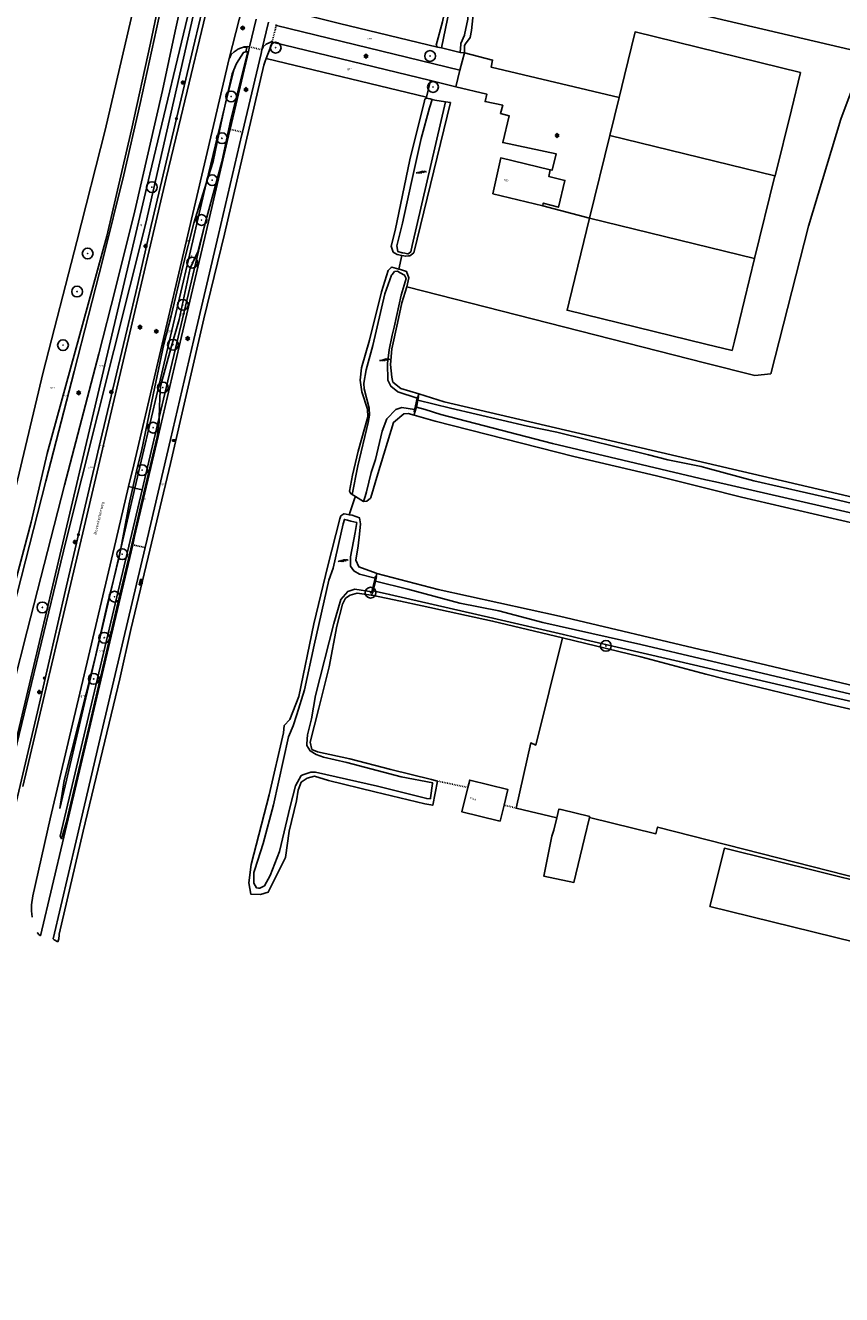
# Model space of a CAD drawing. Header units: metres. Extents: x 116958 to 118326, y 475500 to 477904.
# Tile 2 of 256: x 117340 to 117532, y 475500 to 475797. Entities that reach past the tile are written whole.
import ezdxf

# ---------------------------------------------------------------- set-up
doc = ezdxf.new("R2010")
doc.units = ezdxf.units.M
doc.header["$LTSCALE"] = 0.2
doc.linetypes.add('MATGRENS', pattern=[2, 1, -1])
doc.layers.get('0').update_dxf_attribs({"color": 6})
for name, color, linetype in [('B-WE-GR-BOOM-G', 252, 'Continuous'), ('B-WE-GR-GROENVOORZIENING-GV', 252, 'Continuous'), ('B-WE-GW-WATERGANG_INSTEEK-G', 252, 'Continuous'), ('B-WE-GW-WATERGANG_WATERLIJN-G', 252, 'Continuous'), ('B-WE-IE-MEUBILAIR_WEGMEUBILAIR_LICHTMAST-G', 252, 'Continuous'), ('B-WE-IE-MEUBILAIR_WEGMEUBILAIR_VERKEERSBORD-PAAL', 252, 'Continuous'), ('B-WE-KL-DATA_KAST-G', 90, 'Continuous'), ('B-WE-KW-KUNSTWERK_STUW-GV', 252, 'Continuous'), ('B-WE-OG-BEBOUWING-GV', 252, 'Continuous'), ('B-WE-OG-HUISNUMMER-T25', 2, 'Continuous'), ('B-WE-OG-STRAATNAAM-T35', 3, 'Continuous'), ('B-WE-VH-MATERIAALGRENS-G', 252, 'MATGRENS'), ('B-WE-VH-VERHARDING_ASFALT-GV', 252, 'Continuous')]:
    doc.layers.add(name, color=color, linetype=linetype)
doc.styles.get("Standard").update_dxf_attribs({"font": 'isocp.shx'})

# ---------------------------------------------------------------- blocks, each defined once
blk = doc.blocks.new('BGTGV')
for p, q in [((0.0197, 0.04605), (-0.0497, 0.00595)), ((0.0433, 0.025), (-0.0433, -0.025)), ((0.0433, -0.025), (-0.0433, 0.025)), ((0.04965, 0.006), (-0.01975, 0.04605)), ((0.01965, -0.046), (-0.0494, -0.00615)), ((0.04955, -0.00605), (-0.0197, -0.046))]:
    blk.add_line(p, q)
blk = doc.blocks.new('BGT_GR')
at = {"insert": (0.043, 0.019), "char_height": 0.1, "attachment_point": 5, "line_spacing_factor": 0.8}
blk.add_mtext('{\\C256;grn}', dxfattribs=at)
blk = doc.blocks.new('BGTWT')
for centre, start_param, end_param in [((-0.024, -0.058), 5.873058, 6.693313), ((0.001, 0.072), 2.731465, 3.55172), ((0.027, -0.043), 5.873058, 6.693313), ((0.028, -0.058), 5.873058, 6.693313), ((0.053, 0.072), 2.731465, 3.55172), ((0.08, -0.043), 5.873058, 6.693313), ((0.106, 0.072), 2.731465, 3.55172), ((-0.106, 0.044), 2.731465, 3.55172), ((-0.08, -0.071), 5.873058, 6.693313), ((-0.053, 0.044), 2.731465, 3.55172), ((-0.05, 0.057), 2.731465, 3.55172), ((-0.027, -0.071), 5.873058, 6.693313), ((-0.001, 0.044), 2.731465, 3.55172), ((0.002, 0.057), 2.731465, 3.55172), ((0.055, 0.057), 2.731465, 3.55172)]:
    blk.add_ellipse(centre, major_axis=(0, 0.0627), ratio=0.52488, start_param=start_param, end_param=end_param)
blk = doc.blocks.new('CELQ70108')
for p, q in [((-0.62, 0.31), (0.62, 0.31)), ((-0.62, -0.31), (-0.62, 0.31)), ((-0.62, -0.31), (0.62, 0.31)), ((0.62, -0.31), (0.62, 0.31)), ((-0.62, -0.31), (0.62, -0.31))]:
    blk.add_line(p, q)
blk = doc.blocks.new('CELQ211865')
for p, q in [((-0.5, 0), (0.5, 0)), ((0.35, -0.34), (-0.35, 0.34)), ((0.35, 0.34), (-0.35, -0.34)), ((0, 0.53), (0, -0.47))]:
    blk.add_line(p, q)
blk = doc.blocks.new('Vb')
blk.add_lwpolyline([(125, -138), (-127, -138), (0, 185), (114, -100), (-71, -100), (0, 100), (56, -60), (-13, -60), (0, -20), (1, 30)])
blk.add_circle((0, 0), 200)
blk = doc.blocks.new('Bestboom')
h = blk.add_hatch(color=256)
h.dxf.hatch_style = 1
h.paths.add_polyline_path([(41, 0, 1), (-41, 0, 1)])
for radius in [1260, 41.1]:
    blk.add_circle((0, 0), radius)

msp = doc.modelspace()

# ---------------------------------------------------------------- linework, layer by layer
at = {"layer": 'B-WE-GR-GROENVOORZIENING-GV'}
msp.add_line((117537.385, 475790.899), (117447.876, 475811.897), dxfattribs=at)
at = {"layer": 'B-WE-GR-GROENVOORZIENING-GV', "flags": 128}
for points in [[(117294.074, 475500), (117296.447, 475509.988), (117302.165, 475536.744), (117307.245, 475560.049), (117310.676, 475575.082), (117312.103, 475581.83), (117314.919, 475595.151), (117322.139, 475624), (117330.414, 475656.791), (117336.284, 475681.288), (117344.554, 475716.158), (117352.466, 475746.763), (117359.099, 475772.877), (117367.033, 475807.145), (117374.341, 475841.174), (117374.623, 475842.643), (117376.061, 475850.141), (117376.04, 475850.497), (117375.929, 475852.404), (117373.121, 475857.681), (117372.11, 475859.581), (117350.341, 475870.035), (117341.206, 475874.422), (117339.173, 475875.259)], [(117380.775, 475849.018), (117380.669, 475847.012), (117379.222, 475838.445), (117375.975, 475823.986), (117372.689, 475807.473), (117369.737, 475793.286), (117365.234, 475772.928), (117359.484, 475748.023), (117345.508, 475697.135), (117341.738, 475681.025), (117337.61, 475665.368), (117334.148, 475651.248), (117328.389, 475631.826), (117323.817, 475613.79), (117318.27, 475592.32), (117318.234, 475592.183), (117318.095, 475591.464), (117317.09, 475586.296), (117317.171, 475580.922), (117312.103, 475581.83)], [(117333.556, 475609.777), (117335.912, 475619.97), (117348.185, 475671.849), (117369.539, 475762.528), (117379.805, 475805.263), (117389.597, 475847.172)], [(117332.599, 475591.766), (117343.256, 475636.588), (117350.036, 475666.117), (117352.929, 475678.425), (117358.017, 475700.07), (117364.217, 475726.262), (117366.583, 475736.141), (117369.893, 475750.52), (117380.137, 475793.76), (117382.698, 475804.578)], [(117437.053, 475792.346), (117414.057, 475797.894), (117399.591, 475801.476)], [(117392.072, 475791.184), (117392.317, 475792.219), (117391.518, 475792.323)], [(117398.313, 475793.5), (117396.825, 475789.669)], [(117396.825, 475789.669), (117396.63, 475789.053), (117396.332, 475788.111), (117387.074, 475748.51), (117382.27, 475728.633), (117374.393, 475694.784), (117369.204, 475672.805), (117365.097, 475655.849), (117362.566, 475644.273), (117353.967, 475608.596), (117348.33, 475584.449), (117348.279, 475584.23), (117348.211, 475583.407), (117348.027, 475582.646)], [(117382.386, 475750.428), (117386.423, 475765.447), (117388.569, 475775.374), (117392.534, 475791.258)], [(117392.072, 475791.184), (117391.517, 475791.095), (117389.866, 475788.517), (117389.236, 475786.976)], [(117392.534, 475791.258), (117392.072, 475791.184)], [(117392.534, 475791.258), (117392.703, 475791.3)], [(117434.434, 475780.636), (117396.825, 475789.669)], [(117479.633, 475780.546), (117449.63, 475787.62), (117449.97, 475789.27), (117443.35, 475790.96), (117442.253, 475786.906)], [(117500, 475718.283), (117511.462, 475715.362), (117515.183, 475715.796), (117524.051, 475750.34), (117531.617, 475775.457), (117537.385, 475790.899)], [(117389.236, 475786.976), (117387.181, 475778.456)], [(117387.181, 475778.456), (117388.851, 475786.035), (117389.236, 475786.976)], [(117435.377, 475784.483), (117434.434, 475780.636), (117434.377, 475780.402)], [(117441.315, 475783.038), (117448.611, 475781.264), (117448.2, 475779.58), (117452.33, 475778.72), (117451.79, 475776.75), (117453.86, 475776.22), (117452.331, 475769.952), (117464.86, 475767.34), (117463.926, 475763.489), (117463.464, 475763.602)], [(117382.816, 475760.354), (117387.181, 475778.456)], [(117387.181, 475778.456), (117386.337, 475774.623), (117384.454, 475765.521), (117382.816, 475760.354)], [(117365.585, 475689.116), (117366.564, 475693.627), (117367.651, 475697.647), (117370.323, 475710.851), (117372.844, 475722.752), (117374.612, 475729.371), (117377.339, 475740.956), (117379.879, 475751.084), (117382.816, 475760.354)], [(117382.816, 475760.354), (117380.32, 475750), (117378.635, 475742.521), (117366.087, 475688.991)], [(117461.722, 475755.152), (117472.707, 475752.261)], [(117371.771, 475705.566), (117382.386, 475750.428)], [(117371.771, 475705.566), (117371.914, 475710.228), (117372.092, 475712.908), (117374.505, 475721.678), (117376.425, 475728.493), (117379.06, 475740.53), (117380.853, 475744.358), (117382.386, 475750.428)], [(117428.634, 475743.485), (117427.938, 475740.305)], [(117429.819, 475736.167), (117500, 475718.283)], [(117371.771, 475705.566), (117371.736, 475704.436), (117371.289, 475700.992), (117367.377, 475684.605), (117364.629, 475672.703), (117362.103, 475662), (117355.355, 475633.23), (117352.142, 475619.742), (117349.925, 475610.587), (117348.848, 475606.825), (117348.524, 475607.461)], [(117367.751, 475688.578), (117371.771, 475705.566)], [(117367.751, 475688.578), (117348.524, 475607.461)], [(117362.772, 475674.848), (117364.754, 475685.284), (117365.585, 475689.116)], [(117366.087, 475688.991), (117362.772, 475674.848)], [(117364.576, 475689.367), (117365.585, 475689.116)], [(117365.585, 475689.116), (117366.087, 475688.991)], [(117366.087, 475688.991), (117367.751, 475688.578)], [(117417.807, 475687), (117417.579, 475686.5), (117416.294, 475682.762)], [(117362.772, 475674.848), (117362.399, 475672.886), (117360.962, 475667.126)], [(117360.962, 475667.126), (117362.772, 475674.848)], [(117348.479, 475613.874), (117349.484, 475620.435), (117352.861, 475633.714), (117356.656, 475648.912), (117359.755, 475662.291), (117360.962, 475667.126)], [(117360.962, 475667.126), (117348.479, 475613.874)], [(117455.507, 475614.006), (117458.898, 475629.268), (117460.075, 475628.776), (117466.386, 475653.875)], [(117465.003, 475611.727), (117455.507, 475614.006)], [(117549.048, 475594.185), (117488.67, 475609.56), (117488.248, 475608.006), (117472.674, 475611.831)]]:
    msp.add_lwpolyline(points, dxfattribs=at)
at = {"layer": 'B-WE-GW-WATERGANG_INSTEEK-G', "flags": 128}
for points in [[(117448.005, 475826.025), (117447.193, 475826.177), (117447.002, 475826.151), (117445.541, 475825.952), (117445.486, 475825.945), (117444.39, 475824.554), (117443.457, 475821.139), (117440.03, 475806.741), (117438.184, 475798.291), (117436.738, 475792.747), (117436.819, 475792.645), (117437.053, 475792.346)], [(117442.354, 475791.101), (117443.35, 475790.96), (117443.353, 475792.735), (117443.631, 475793.131), (117444.666, 475794.606), (117445.041, 475796.206), (117445.34, 475799.174), (117445.814, 475802.176), (117447.876, 475811.897), (117448.996, 475817.172), (117450.093, 475822.768), (117449.951, 475824.276), (117449.058, 475825.827), (117448.005, 475826.025)], [(117437.053, 475792.346), (117437.949, 475792.136)], [(117435.799, 475780.069), (117435.314, 475780.183), (117434.377, 475780.402), (117434.08, 475780.108), (117433.997, 475779.773), (117430.547, 475765.882), (117427.086, 475749.334), (117426.182, 475745.658), (117426.654, 475744.303), (117426.997, 475744.07), (117427.546, 475743.697), (117428.634, 475743.485), (117429.167, 475743.381), (117429.523, 475743.312), (117430.246, 475743.413), (117430.546, 475743.455), (117431.452, 475744.125), (117440.048, 475779.318), (117438.935, 475779.492)], [(117432.626, 475711.047), (117428.469, 475712.31), (117426.537, 475713.849), (117426.295, 475714.962), (117425.996, 475717.978), (117426.364, 475721.632), (117427.625, 475727.676), (117428.669, 475732.4), (117429.819, 475736.167), (117430.309, 475738.297), (117429.764, 475739.764), (117428.336, 475740.187), (117427.938, 475740.305), (117426.289, 475740.793), (117426.19, 475740.693), (117425.457, 475739.946), (117423.88, 475734.999), (117421.127, 475723.623), (117419.209, 475717.156), (117418.897, 475714.309), (117419.289, 475711.577), (117420.596, 475707.524), (117420.731, 475705.702), (117418.438, 475697.622), (117417.111, 475692.036), (117416.371, 475688.285), (117416.713, 475687.675), (117416.76, 475687.645), (117417.039, 475687.474)], [(117704.051, 475647.275), (117438.605, 475709.229), (117432.626, 475711.047)], [(117419.645, 475685.866), (117420.499, 475685.916), (117421.306, 475686.662), (117421.439, 475686.786), (117423.009, 475692.365), (117426.724, 475704.376), (117429.149, 475706.369), (117430.174, 475706.499), (117431.554, 475706.098)], [(117431.554, 475706.098), (117436.482, 475704.665), (117468.99, 475696.412), (117488.394, 475691.865), (117500, 475688.959)], [(117500, 475688.959), (117508.372, 475686.863), (117541.988, 475679.086), (117566.205, 475673.529), (117614.442, 475662.032), (117651.35, 475653.339), (117702.597, 475641.001)], [(117416.294, 475682.762), (117415.593, 475682.886), (117415.075, 475682.977), (117414.374, 475682.489), (117414.152, 475681.816), (117411.281, 475670.799), (117408.033, 475657.157), (117404.512, 475640.148), (117402.435, 475634.789), (117401.099, 475633.36), (117400.882, 475631.629), (117397.531, 475617.096), (117393.31, 475600.781), (117392.823, 475596.528), (117393.248, 475593.845), (117395.492, 475593.766), (117397.327, 475594.28), (117401.383, 475602.456), (117402.261, 475608.614), (117403.976, 475615.725), (117404.356, 475618.197), (117405.042, 475620.079), (117406.458, 475620.985), (117408.213, 475621.459), (117411.487, 475620.511), (117422.354, 475617.788), (117434.092, 475614.991), (117435.929, 475614.667), (117437.032, 475620.344), (117435.621, 475620.706), (117426.072, 475623.066), (117416.514, 475625.589), (117408.915, 475627.175), (117407.574, 475627.762), (117407.195, 475629.487), (117409.235, 475637.423), (117411.621, 475647.13), (117413.451, 475656.618), (117414.769, 475661.795), (117415.439, 475663.188), (117416.549, 475663.886), (117418.196, 475664.364), (117421.445, 475663.919), (117421.619, 475663.884)], [(117422.815, 475669.015), (117422.677, 475669.051), (117418.562, 475670.526), (117417.893, 475672.079), (117418.395, 475675.488), (117418.72, 475678.214), (117418.96, 475680.65), (117418.748, 475681.986), (117417.037, 475682.632), (117416.294, 475682.762)], [(117500, 475650.865), (117465.664, 475658.96), (117437.227, 475665.236), (117422.815, 475669.015)], [(117421.619, 475663.884), (117428.375, 475662.527), (117433.464, 475661.398), (117449.959, 475657.841), (117466.386, 475653.875), (117484.688, 475649.456), (117500, 475645.427)], [(117694.276, 475605.111), (117691.321, 475605.819), (117633.195, 475619.785), (117588.785, 475630.162), (117549.176, 475639.184), (117500.14, 475650.832), (117500, 475650.865)], [(117500, 475645.427), (117504.577, 475644.223), (117528.457, 475638.451), (117557.813, 475631.634), (117588.561, 475624.719), (117673.768, 475604.682), (117693.109, 475600.076)]]:
    msp.add_lwpolyline(points, dxfattribs=at)
at = {"layer": 'B-WE-GW-WATERGANG_WATERLIJN-G', "flags": 128}
for points in [[(117437.949, 475792.136), (117439.415, 475798.97), (117441.361, 475807.573), (117443.566, 475816.975), (117445.332, 475823.429), (117446.088, 475824.587), (117446.211, 475824.775), (117446.666, 475824.728), (117448.507, 475824.539), (117449.083, 475823.617), (117447.104, 475814.089), (117444.205, 475800.445), (117444.172, 475799.038), (117444.168, 475798.897), (117443.362, 475795.232), (117443.33, 475795.155), (117442.487, 475793.172), (117442.475, 475792.985), (117442.354, 475791.101)], [(117442.354, 475791.101), (117437.949, 475792.136)], [(117438.935, 475779.492), (117431.115, 475745.863), (117430.756, 475744.32), (117430.143, 475743.865), (117430.006, 475743.891), (117429.352, 475744.016), (117428.879, 475744.106), (117428.777, 475744.138), (117427.714, 475744.47), (117427.523, 475745.761), (117428.812, 475751.073), (117430.833, 475760.383), (117433.178, 475770.93), (117435.136, 475778.109), (117435.799, 475780.069)], [(117435.799, 475780.069), (117436.383, 475779.933), (117438.935, 475779.492)], [(117417.039, 475687.474), (117418.366, 475694.178), (117420.781, 475704.382), (117421.116, 475706.118), (117420.978, 475707.72), (117419.836, 475712.261), (117419.786, 475713.537), (117419.783, 475713.605), (117420.269, 475716.733), (117421.869, 475722.43), (117424.721, 475734.509), (117426.239, 475738.867), (117426.405, 475739.061), (117426.978, 475739.731), (117427.678, 475739.79), (117428.28, 475739.467), (117429.303, 475738.92), (117429.328, 475738.863), (117429.679, 475738.076), (117428.54, 475734.23), (117426.883, 475726.71), (117426.368, 475724.819), (117425.686, 475721.428), (117425.331, 475718.216), (117425.424, 475714.292), (117426.079, 475712.875), (117427.715, 475711.522), (117432.282, 475710.028)], [(117432.433, 475709.633), (117440.115, 475707.741), (117458.156, 475703.482), (117465.015, 475702.062), (117486.517, 475696.788), (117491.035, 475695.615), (117498.865, 475694.087), (117500, 475693.777)], [(117431.669, 475707.394), (117428.674, 475707.881), (117427.302, 475707.373), (117425.145, 475705.187), (117424.089, 475702.319), (117422.501, 475695.681), (117421.494, 475692.637), (117420.38, 475688.13), (117420.106, 475687.02), (117419.645, 475685.866)], [(117500, 475690.958), (117464.034, 475699.469), (117437.855, 475706.263), (117434.133, 475707.434), (117432.074, 475707.983)], [(117500, 475693.777), (117511.23, 475690.707), (117529.78, 475686.493), (117569.601, 475676.994), (117616.535, 475666.023), (117676.719, 475651.625), (117703.616, 475645.396)], [(117703.088, 475643.121), (117660.741, 475653.203), (117629.195, 475660.424), (117591.968, 475669.633), (117543.8, 475680.956), (117502.269, 475690.421), (117500, 475690.958)], [(117417.807, 475687), (117417.039, 475687.474)], [(117419.645, 475685.866), (117417.807, 475687)], [(117421.672, 475664.683), (117417.637, 475665.302), (117416.005, 475664.758), (117414.354, 475662.881), (117412.718, 475657.269), (117408.4, 475640.428), (117407.505, 475634.907), (117406.575, 475631.164), (117406.414, 475629.031), (117406.385, 475628.647), (117407.205, 475627.386), (117408.573, 475626.57), (117410.279, 475625.946), (117415.749, 475624.707), (117428.546, 475621.337), (117435.909, 475619.891), (117435.892, 475619.778), (117435.389, 475616.43), (117435.356, 475616.21), (117434.528, 475616.251), (117422.952, 475619.176), (117408.419, 475622.456), (117407.357, 475622.463), (117405.472, 475621.776), (117405.138, 475621.654), (117405.1, 475621.64), (117403.715, 475619.205), (117402.472, 475614.377), (117399.999, 475603.825), (117397.82, 475598.235), (117396.436, 475595.791), (117395.965, 475595.551), (117395.331, 475595.228), (117395.018, 475595.266), (117394.552, 475595.322), (117393.967, 475596.448), (117393.931, 475596.517), (117393.96, 475598.935), (117394.177, 475599.596), (117396.177, 475605.696), (117398.554, 475614.751), (117402.061, 475630.711), (117403.199, 475633.317), (117404.025, 475635.901), (117405.878, 475641.703), (117408.115, 475652.205), (117411.541, 475667.382), (117412.585, 475670.232), (117414.942, 475680.583), (117415.219, 475681.646), (117415.284, 475681.628), (117415.595, 475681.539), (117415.933, 475681.443), (117416.712, 475681.221), (117418.105, 475680.898), (117417.736, 475678.559), (117416.626, 475672.86), (117416.603, 475672.745), (117416.661, 475670.732), (117417.385, 475669.566), (117418.763, 475668.861), (117422.421, 475667.92)], [(117422.497, 475667.15), (117430.055, 475665.344), (117442.248, 475662.022), (117451.456, 475660.233), (117461.74, 475657.504), (117484.763, 475652.32), (117500, 475648.725)], [(117530.002, 475639.909), (117493.733, 475648.388), (117471.781, 475653.452), (117466.586, 475654.669), (117450.045, 475658.545), (117425.808, 475664.088), (117421.985, 475664.936)], [(117500, 475648.725), (117533.988, 475640.707), (117563.244, 475634.091), (117612.051, 475622.677), (117670.873, 475608.77), (117693.886, 475603.429)], [(117693.483, 475601.687), (117644.878, 475613.262), (117606.972, 475622.16), (117568.396, 475631.268), (117530.002, 475639.909)]]:
    msp.add_lwpolyline(points, dxfattribs=at)
at = {"layer": 'B-WE-KW-KUNSTWERK_STUW-GV', "flags": 128}
for points in [[(117431.669, 475707.394), (117431.716, 475707.595), (117432.282, 475710.028)], [(117432.433, 475709.633), (117432.074, 475707.983)], [(117432.282, 475710.028), (117432.368, 475710.4), (117432.479, 475710.39)], [(117432.479, 475710.39), (117432.596, 475710.379), (117432.513, 475709.997), (117432.433, 475709.633)], [(117432.479, 475710.39), (117432.626, 475711.047)], [(117431.706, 475706.874), (117431.553, 475706.893), (117431.669, 475707.394)], [(117431.706, 475706.874), (117431.554, 475706.098)], [(117432.074, 475707.983), (117431.99, 475707.598), (117431.829, 475706.858), (117431.706, 475706.874)], [(117421.672, 475664.683), (117421.9, 475665.669), (117422.421, 475667.92)], [(117422.497, 475667.15), (117422.128, 475665.554), (117421.985, 475664.936)], [(117422.421, 475667.92), (117422.446, 475668.03), (117422.508, 475668.294), (117422.635, 475668.269)], [(117422.635, 475668.269), (117422.751, 475668.246), (117422.664, 475667.872), (117422.497, 475667.15)], [(117422.635, 475668.269), (117422.815, 475669.015)], [(117421.752, 475664.449), (117421.619, 475663.884)], [(117421.752, 475664.449), (117421.624, 475664.475), (117421.672, 475664.683)], [(117421.985, 475664.936), (117421.867, 475664.427), (117421.752, 475664.449)]]:
    msp.add_lwpolyline(points, dxfattribs=at)
at = {"layer": 'B-WE-OG-BEBOUWING-GV'}
for p, q in [((117516.145, 475762.162), (117477.448, 475771.596)), ((117511.405, 475742.829), (117472.707, 475752.261))]:
    msp.add_line(p, q, dxfattribs=at)
at = {"layer": 'B-WE-OG-BEBOUWING-GV', "flags": 128}
for points in [[(117522.196, 475786.409), (117483.377, 475795.881), (117480.884, 475785.67), (117479.633, 475780.546), (117477.448, 475771.596)], [(117516.145, 475762.162), (117516.25, 475762.137), (117520.049, 475777.646), (117522.196, 475786.409)], [(117477.448, 475771.596), (117472.707, 475752.261)], [(117449.998, 475757.954), (117461.722, 475755.152), (117461.849, 475755.767), (117465.397, 475754.784), (117466.939, 475761.097), (117463.144, 475762.046), (117463.464, 475763.602), (117451.851, 475766.38), (117449.998, 475757.954)], [(117511.405, 475742.829), (117516.145, 475762.162)], [(117472.707, 475752.261), (117467.896, 475732.636), (117467.415, 475730.672), (117500, 475722.73)], [(117500, 475722.73), (117506.111, 475721.24), (117506.655, 475723.458), (117511.405, 475742.829)], [(117444.182, 475618.829), (117442.765, 475613.101), (117451.376, 475611.024), (117451.702, 475610.945), (117452.639, 475614.729), (117453.537, 475618.36), (117444.613, 475620.569), (117444.182, 475618.829)], [(117471.5, 475606.922), (117472.674, 475611.831), (117472.73, 475612.064), (117466.009, 475613.671), (117465.497, 475613.794), (117465.003, 475611.727), (117464.303, 475608.8), (117463.89, 475607.42), (117461.951, 475598.072), (117469.031, 475596.6), (117471.5, 475606.922)], [(117534.949, 475582.551), (117538.326, 475596.19), (117504.312, 475604.61), (117500.936, 475590.972), (117534.949, 475582.551)]]:
    msp.add_lwpolyline(points, dxfattribs=at)
at = {"layer": 'B-WE-VH-MATERIAALGRENS-G', "flags": 128}
for points in [[(117399.207, 475797.386), (117399.007, 475796.586), (117398.276, 475793.668)], [(117395.853, 475791.671), (117392.962, 475792.4)], [(117391.316, 475772.387), (117391.236, 475772.406), (117389.573, 475772.797), (117388.414, 475773.07)], [(117432.626, 475711.047), (117432.479, 475710.39)], [(117431.706, 475706.874), (117431.554, 475706.098)], [(117368.467, 475675.043), (117365.551, 475675.719)], [(117422.815, 475669.015), (117422.635, 475668.269)], [(117421.752, 475664.449), (117421.619, 475663.884)], [(117444.182, 475618.829), (117437.032, 475620.344)], [(117455.507, 475614.006), (117452.639, 475614.729)]]:
    msp.add_lwpolyline(points, dxfattribs=at)
at = {"layer": 'B-WE-VH-VERHARDING_ASFALT-GV'}
for p, q in [((117367.294, 475779.14), (117382.466, 475848.694)), ((117386.925, 475847.784), (117375.544, 475796.068)), ((117380.912, 475805.001), (117368.635, 475751.08)), ((117376.84, 475775.796), (117383.697, 475804.341)), ((117388.164, 475789.692), (117391.277, 475801.869)), ((117392.962, 475792.4), (117394.471, 475798.857)), ((117395.853, 475791.671), (117397.391, 475798.172)), ((117375.544, 475796.068), (117372.52, 475782.139)), ((117399.26, 475797.599), (117399.207, 475797.386)), ((117399.207, 475797.386), (117399.267, 475797.362)), ((117399.267, 475797.362), (117442.253, 475786.906)), ((117390.044, 475791.725), (117389.318, 475791.213)), ((117390.238, 475791.82), (117390.044, 475791.725)), ((117390.842, 475792.116), (117390.238, 475791.82)), ((117391.518, 475792.323), (117390.842, 475792.116)), ((117391.691, 475792.376), (117391.518, 475792.323)), ((117392.571, 475792.499), (117391.691, 475792.376)), ((117392.906, 475792.414), (117392.571, 475792.499)), ((117392.703, 475791.3), (117392.962, 475792.4)), ((117392.962, 475792.4), (117392.906, 475792.414)), ((117396.157, 475792.421), (117395.853, 475791.671)), ((117396.87, 475792.989), (117396.157, 475792.421)), ((117397.751, 475793.404), (117396.87, 475792.989)), ((117398.276, 475793.668), (117397.751, 475793.404)), ((117398.313, 475793.5), (117398.276, 475793.668)), ((117435.377, 475784.483), (117398.313, 475793.5)), ((117388.164, 475789.692), (117384.475, 475773.998)), ((117388.294, 475789.854), (117388.164, 475789.692)), ((117388.425, 475790.018), (117388.294, 475789.854)), ((117388.414, 475773.07), (117392.703, 475791.3)), ((117388.582, 475790.405), (117388.425, 475790.018)), ((117388.682, 475790.593), (117388.582, 475790.405)), ((117389.318, 475791.213), (117388.682, 475790.593)), ((117395.655, 475790.829), (117391.316, 475772.387)), ((117395.853, 475791.671), (117395.655, 475790.829)), ((117442.253, 475786.906), (117441.315, 475783.038)), ((117441.315, 475783.038), (117435.377, 475784.483)), ((117372.52, 475782.139), (117366.066, 475753.976)), ((117363.482, 475762.419), (117367.294, 475779.14)), ((117384.475, 475773.998), (117365.784, 475694.478)), ((117373.43, 475761.602), (117376.84, 475775.796)), ((117382.778, 475749.071), (117388.288, 475772.534)), ((117391.185, 475771.831), (117385.68, 475748.397)), ((117388.288, 475772.534), (117388.414, 475773.07)), ((117391.316, 475772.387), (117391.185, 475771.831)), ((117358.578, 475742.525), (117363.482, 475762.419)), ((117353.854, 475678.473), (117373.43, 475761.602)), ((117366.066, 475753.976), (117361.411, 475735.486)), ((117368.635, 475751.08), (117349.866, 475676.511)), ((117377.014, 475724.512), (117382.778, 475749.071)), ((117385.68, 475748.397), (117379.911, 475723.83)), ((117351.842, 475716.329), (117358.578, 475742.525)), ((117361.411, 475735.486), (117357.586, 475720.485)), ((117371.507, 475701.093), (117377.014, 475724.512)), ((117379.911, 475723.83), (117374.417, 475700.382)), ((117357.586, 475720.485), (117349.562, 475689.677)), ((117345.152, 475690.642), (117351.842, 475716.329)), ((117366.012, 475677.674), (117371.507, 475701.093)), ((117374.417, 475700.382), (117368.927, 475676.998)), ((117365.784, 475694.478), (117364.576, 475689.367)), ((117334.601, 475649.287), (117345.152, 475690.642)), ((117349.562, 475689.677), (117340.767, 475655.514)), ((117364.576, 475689.367), (117361.572, 475676.656)), ((117349.866, 475676.511), (117334.975, 475614.797)), ((117352.078, 475670.93), (117353.854, 475678.473)), ((117361.572, 475676.656), (117354.139, 475645.208)), ((117360.497, 475654.272), (117365.551, 475675.719)), ((117365.551, 475675.719), (117366.012, 475677.674)), ((117368.927, 475676.998), (117368.467, 475675.043)), ((117368.467, 475675.043), (117363.415, 475653.589)), ((117339.807, 475619.059), (117352.078, 475670.93)), ((117367.417, 475667.643), (117367.098, 475666.33)), ((117367.39, 475666.259), (117367.709, 475667.573)), ((117367.709, 475667.573), (117367.417, 475667.643)), ((117367.098, 475666.33), (117367.39, 475666.259)), ((117340.767, 475655.514), (117334.313, 475630.264)), ((117354.711, 475629.695), (117360.497, 475654.272)), ((117363.415, 475653.589), (117357.626, 475629.031)), ((117354.139, 475645.208), (117350.437, 475629.396)), ((117350.437, 475629.396), (117346.202, 475611.512)), ((117349.414, 475607.195), (117354.711, 475629.695)), ((117357.626, 475629.031), (117352.288, 475606.332)), ((117346.202, 475611.512), (117342.144, 475593.418)), ((117343.955, 475584.076), (117349.414, 475607.195)), ((117352.288, 475606.332), (117346.861, 475583.375)), ((117342.144, 475593.418), (117341.778, 475591.331)), ((117341.778, 475591.331), (117341.781, 475589.842)), ((117341.781, 475589.842), (117341.858, 475589.23)), ((117341.858, 475589.23), (117341.973, 475588.444)), ((117343.141, 475584.84), (117343.186, 475584.783)), ((117343.186, 475584.783), (117343.551, 475584.409)), ((117343.551, 475584.409), (117343.955, 475584.076)), ((117346.861, 475583.375), (117347.122, 475583.137)), ((117347.122, 475583.137), (117348.027, 475582.646))]:
    msp.add_line(p, q, dxfattribs=at)

# ---------------------------------------------------------------- block references
at = {"layer": 'B-WE-GR-BOOM-G', "xscale": 0.001, "yscale": 0.001, "zscale": 0.001}
for p in [(117399.08, 475792.19), (117435.29, 475790.24), (117435.99, 475782.99), (117388.631, 475780.764), (117386.478, 475770.981), (117384.186, 475761.148), (117370.06, 475759.51), (117381.679, 475751.813), (117354.99, 475743.96), (117379.524, 475741.817), (117352.5, 475735.04), (117377.317, 475731.923), (117349.21, 475722.49), (117375.009, 475722.59), (117372.643, 475712.571), (117370.347, 475703.153), (117367.748, 475693.203), (117363.092, 475673.507), (117361.285, 475663.547), (117421.35, 475664.49), (117344.37, 475661.03), (117358.87, 475653.919), (117476.537, 475652.004), (117356.411, 475644.286)]:
    msp.add_blockref('Bestboom', p, dxfattribs=at)
at = {"layer": 'B-WE-GR-GROENVOORZIENING-GV', "xscale": 5, "yscale": 5, "zscale": 5}
for p in [(117420.855, 475794.191), (117416.203, 475787.068), (117367.577, 475750.539), (117378.447, 475746.861), (117379.311, 475743.292), (117377.079, 475729.738), (117374.201, 475725.717), (117357.92, 475717.492), (117346.557, 475712.428), (117349.778, 475710.543), (117358.148, 475698.665), (117355.414, 475693.775), (117372.587, 475689.861), (117367.922, 475686.351), (117360.148, 475655.081), (117357.92, 475650.628), (117353.682, 475640.127)]:
    msp.add_blockref('BGT_GR', p, dxfattribs=at)
at = {"layer": 'B-WE-GW-WATERGANG_WATERLIJN-G', "xscale": 10, "yscale": 10, "zscale": 10}
for p in [(117433.229, 475763.036), (117424.66, 475719.062), (117414.92, 475672.005)]:
    msp.add_blockref('BGTWT', p, dxfattribs=at)
at = {"layer": 'B-WE-IE-MEUBILAIR_WEGMEUBILAIR_LICHTMAST-G'}
for p in [(117377.346, 475784.008), (117368.559, 475745.681), (117360.548, 475711.502), (117351.997, 475676.335), (117343.62, 475641.17)]:
    msp.add_blockref('CELQ211865', p, dxfattribs=at)
at = {"layer": 'B-WE-IE-MEUBILAIR_WEGMEUBILAIR_VERKEERSBORD-PAAL', "xscale": 0.001, "yscale": 0.001, "zscale": 0.001}
for p in [(117375.806, 475775.567), (117352.821, 475678.084), (117344.841, 475644.465)]:
    msp.add_blockref('Vb', p, dxfattribs=at)
at = {"layer": 'B-WE-KL-DATA_KAST-G', "xscale": 0.5, "yscale": 0.5, "zscale": 0.5}
for p in [(117375.164, 475700.117), (117367.485, 475666.73)]:
    msp.add_blockref('CELQ70108', p, dxfattribs=at)
at = {"layer": 'B-WE-VH-VERHARDING_ASFALT-GV', "xscale": 10, "yscale": 10, "zscale": 10}
for p in [(117391.318, 475796.81), (117420.245, 475790.212), (117392.133, 475782.371), (117465.094, 475771.611), (117367.255, 475726.685), (117371.105, 475725.725), (117378.433, 475724.042), (117352.856, 475711.3)]:
    msp.add_blockref('BGTGV', p, dxfattribs=at)

# ---------------------------------------------------------------- texts
at = {"layer": 'B-WE-OG-HUISNUMMER-T25'}
for s, rotation, p in [('102', 347.6, (117452.594, 475760.954)), ('104A', 346.1, (117444.578, 475616.134))]:
    msp.add_text(s, height=0.5, rotation=rotation, dxfattribs=at).set_placement(p)
at = {"layer": 'B-WE-OG-STRAATNAAM-T35', "insert": (117356.829, 475678.088), "char_height": 0.7, "attachment_point": 4, "rotation": 76.88086, "line_spacing_factor": 0.8}
msp.add_mtext('{\\C256;Bovenkerkerweg}', dxfattribs=at)

doc.saveas('drawing.dxf')
